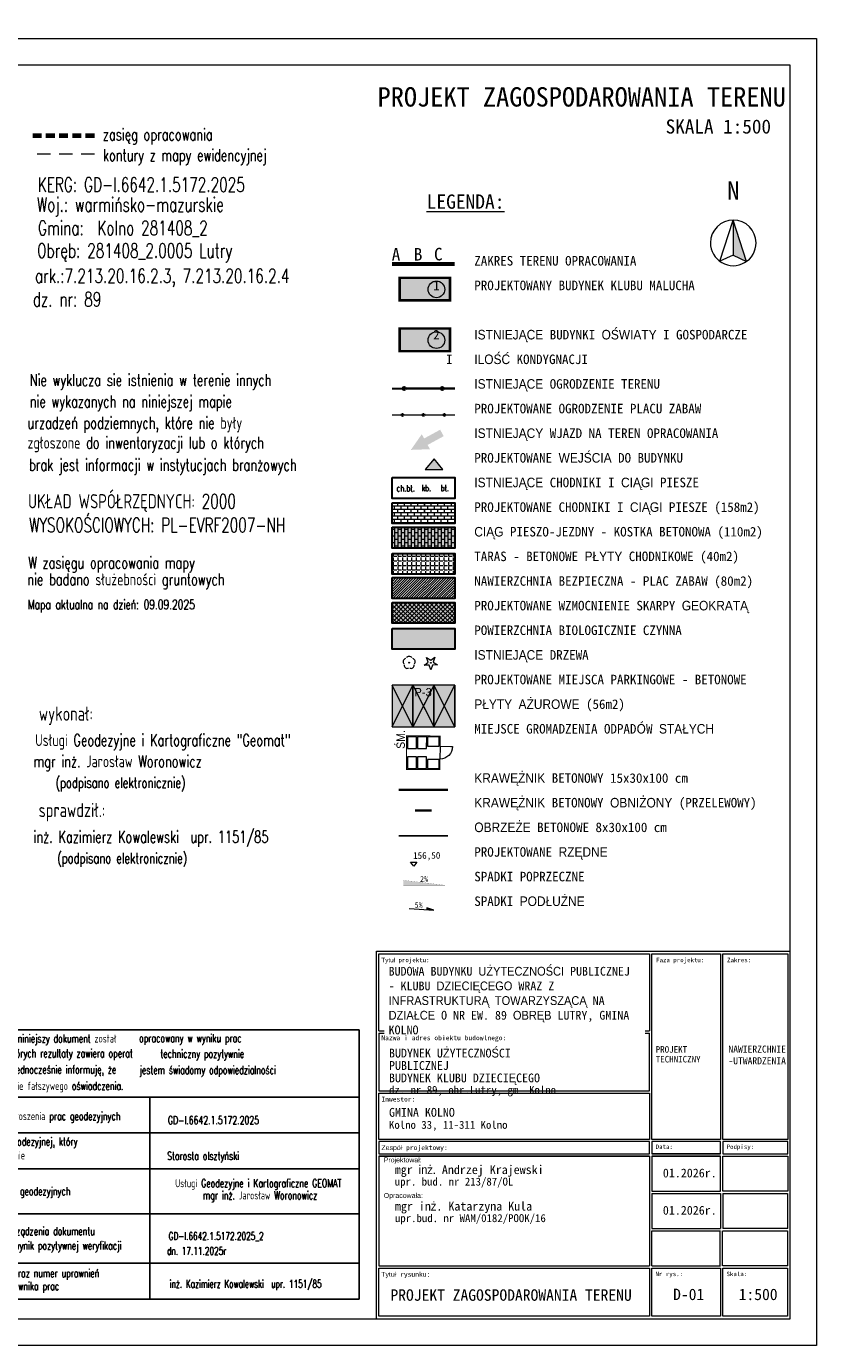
# Model space of a CAD drawing. Header units: feet. Extents: x 7492985 to 7493694, y 5986539 to 5988015.
# Tile 31 of 32: x 7493260 to 7493350, y 5986539 to 5986688. Entities that reach past the tile are written whole.
import ezdxf
from ezdxf.enums import TextEntityAlignment as Align

# ---------------------------------------------------------------- set-up
doc = ezdxf.new("R2010")
doc.units = ezdxf.units.FT
doc.header["$MEASUREMENT"] = 0
doc.set_wipeout_variables(frame=1)
for name, pattern in [('2', [1.5, 1, -0.5]), ('4', [2.5, 1.5, -1]), ('HIDDEN', [0.375, 0.25, -0.125]), ('Kreski i kropki', [335.1388812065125, 176.3888835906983, -88.19444179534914, 0, -70.55555582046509]), ('UPX', [0]), ('Wipeout_Contour', [1000, 0, -1000])]:
    doc.linetypes.add(name, pattern=pattern)
doc.layers.get('0').update_dxf_attribs({"color": 250, "linetype": 'CONTINUOUS', "lineweight": 100})
for name, color, linetype in [('1_DZIALKI', 7, 'CONTINUOUS'), ('A_OZN_OPIS', 7, 'CONTINUOUS'), ('A_OZN_SYTUACJA', 7, 'CONTINUOUS'), ('A_TER_GRANICA', 7, 'CONTINUOUS'), ('Nowe_320-W Umeblowanie', 7, 'CONTINUOUS')]:
    doc.layers.add(name, color=color, linetype=linetype)
for name, color, linetype, lineweight in [('_budynek', 7, 'CONTINUOUS', 50), ('_chodnik', 250, 'CONTINUOUS', 30), ('_droga', 7, 'CONTINUOUS', 30), ('_k_budynek', 7, 'CONTINUOUS', 50), ('_k_kreskowanie', 250, 'CONTINUOUS', 5), ('_k_opis', 1, 'CONTINUOUS', 13), ('_k_osie', 142, 'Kreski i kropki', 13), ('_k_rzędne projektowane', 1, 'CONTINUOUS', 15), ('_k_tabela', 7, 'CONTINUOUS', 13), ('_k_widok', 7, 'CONTINUOUS', 18), ('_k_wymiar', 7, 'CONTINUOUS', 13), ('_k_ściany', 7, 'CONTINUOUS', 35), ('EKLPK_L_0_a', 90, '4', 18), ('FORMATKA_T_0', 7, 'CONTINUOUS', 20), ('Nowe_320-W Umeblowanie_Nr_pióra__1', 7, 'CONTINUOUS', 13), ('Obrys', 7, 'CONTINUOUS', 25), ('OTK_E_T_1', 7, 'CONTINUOUS', 0), ('OTK_E_T_3', 7, 'CONTINUOUS', 0), ('OTO_L_0', 7, 'CONTINUOUS', 35), ('OTZ_T_0', 250, 'CONTINUOUS', 18), ('OTZ_T_1', 250, 'CONTINUOUS', 18), ('UCCOO_T_0_b', 1, 'CONTINUOUS', 20), ('UCCOO_T_1_b', 7, 'CONTINUOUS', 20), ('UXXPO_L_1_b', 7, 'UPX', 25)]:
    doc.layers.add(name, color=color, linetype=linetype, lineweight=lineweight)
doc.layers.add('ZASIEG_L_0', color=7, linetype='2', lineweight=70, true_color=0x2cd341)
doc.styles.add('GENERATED_STYLE_1', font='MS Gothic.ttf')
doc.styles.add('GENERATED_STYLE_2', font='MS Gothic.ttf')
doc.styles.add('GENERATED_STYLE_5', font='txt')
doc.styles.get("Standard").update_dxf_attribs({"font": 'Simplex.SHX', "width": 0.75})

# ---------------------------------------------------------------- blocks, each defined once
blk = doc.blocks.new('2_OTZL')
at = {"linetype": 'Continuous'}
blk.add_circle((0, 0), 0.045, dxfattribs=at)
for centre, radius, start, end in [((-0.3566585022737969, 0.1158924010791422), 0.375, 102.1444654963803, 221.8600234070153), ((0, 0.3750563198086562), 0.3750000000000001, 30.14012428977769, 149.8598757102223), ((0.3566585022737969, 0.1158924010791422), 0.375, 318.1399765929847, 77.8555345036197), ((-0.2204041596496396, -0.3033835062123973), 0.3750000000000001, 174.1481822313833, 293.854228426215), ((0.2204041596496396, -0.3033835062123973), 0.3750000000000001, 246.1457715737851, 5.851817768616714)]:
    blk.add_arc(centre, radius, start, end, dxfattribs=at)
blk = doc.blocks.new('2_OTZG')
at = {"linetype": 'Continuous'}
for p, q in [((-0.78225, -0.26495), (-0.3012, 0.09375)), ((-0.3012, 0.09375), (-0.4937000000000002, 0.6621000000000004)), ((-0.4937000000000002, 0.6621000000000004), (-0.0039, 0.31545)), ((-0.0039, 0.31545), (0.4771, 0.6741500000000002)), ((0.4771, 0.6741500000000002), (0.2988, 0.1012)), ((0.2988, 0.1012), (0.7886, -0.24545)), ((-0.18225, -0.2575), (-0.78225, -0.26495)), ((0.01025, -0.8258499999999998), (-0.18225, -0.2575)), ((0.1886, -0.2529), (0.01025, -0.8258499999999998)), ((0.7886, -0.24545), (0.1886, -0.2529))]:
    blk.add_line(p, q, dxfattribs=at)
blk.add_circle((0, 0), 0.045, dxfattribs=at)
blk = doc.blocks.new('4x4')
at = {"layer": '_k_budynek', "const_width": 0.12}
blk.add_lwpolyline([(-2.75, -4), (-4, -4), (-4, 0), (0, 0), (0, -4), (-1.25, -4)], dxfattribs=at)
at = {"layer": '_k_widok', "const_width": 0.15}
blk.add_lwpolyline([(-2.75, -4), (-2.75, -5.5)], dxfattribs=at)
at = {"layer": '_k_wymiar'}
for points in [[(-3.900000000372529, -1.199999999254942), (-3.900000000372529, -0.09999999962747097), (-2.5, -0.09999999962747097), (-2.5, -1.199999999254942)], [(-3.900000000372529, -2.399999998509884), (-3.900000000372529, -1.299999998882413), (-2.5, -1.299999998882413), (-2.5, -2.399999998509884)], [(-1.5, -1.199999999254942), (-1.5, -0.09999999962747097), (-0.09999999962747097, -0.09999999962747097), (-0.09999999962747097, -1.199999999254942)], [(-1.5, -2.399999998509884), (-1.5, -1.299999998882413), (-0.09999999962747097, -1.299999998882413), (-0.09999999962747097, -2.399999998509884)], [(-2.800000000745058, -3.900000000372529), (-3.900000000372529, -3.900000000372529), (-3.900000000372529, -2.5), (-2.800000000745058, -2.5)], [(-0.09999999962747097, -3.900000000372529), (-1.199999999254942, -3.900000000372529), (-1.199999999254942, -2.5), (-0.09999999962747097, -2.5)]]:
    blk.add_lwpolyline(points, close=True, dxfattribs=at)
blk.add_lwpolyline([(-2.75, -4), (-1.25, -4)], dxfattribs=at)
blk.add_arc((-2.75, -4), 1.5, 270, 0, dxfattribs=at)
blk = doc.blocks.new('spadek_kapelusz')
at = {"layer": '_droga', "transparency": 33554610}
h = blk.add_hatch(color=256, dxfattribs=at)
h.dxf.hatch_style = 1
h.paths.add_polyline_path([(0, 0), (-4.984076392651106, 0.5999999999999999), (-5, -2.775557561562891e-17)])
at = {"layer": '_k_widok', "const_width": 0.01}
blk.add_lwpolyline([(0, 0), (-4.984076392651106, 0.6), (-5, 0), (0, 0)], dxfattribs=at)
blk = doc.blocks.new('spadek')
at = {"transparency": 33554559}
h = blk.add_hatch(color=256, dxfattribs=at)
h.dxf.hatch_style = 1
h.paths.add_polyline_path([(1.1444091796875e-05, -3.814697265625e-06), (-0.2579002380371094, -0.8102321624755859), (-0.04325962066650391, -0.8785562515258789)])
at = {"layer": '_k_widok'}
blk.add_lwpolyline([(-0.9020357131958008, -2.833736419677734), (0, 0), (-0.04327106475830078, -0.8785524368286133), (-0.2579116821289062, -0.8102283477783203)], dxfattribs=at)
blk = doc.blocks.new('legenda')
at = {"layer": '_k_rzędne projektowane', "color": 1}
blk.add_lwpolyline([(-1.116162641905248, -71.05320002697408), (-0.746078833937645, -71.05080153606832), (-0.3759959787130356, -71.04840304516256), (-0.7428611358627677, -71.54737212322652)], close=True, dxfattribs=at)
at = {"layer": '_k_widok', "ltscale": 0.3}
blk.add_lwpolyline([(-3.341138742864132, -54.89155730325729), (-0.8411387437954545, -54.89155730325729), (-0.8411387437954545, -49.89155730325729), (-3.341138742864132, -49.89155730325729)], close=True, dxfattribs=at)
at = {"layer": '_k_ściany'}
blk.add_circle((-2.091138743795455, -17.58458366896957), 0.1, dxfattribs=at)
at = {"layer": 'OTO_L_0'}
blk.add_circle((-1.903237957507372, -14.4334133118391), 0.17, dxfattribs=at)
at = {"layer": 'OTZ_T_0'}
blk.add_blockref('2_OTZL', (-1.292963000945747, -47.21362516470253), dxfattribs=at)
at = {"layer": '_k_widok', "color": 1, "ltscale": 5, "insert": (0.8032043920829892, 8.782790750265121), "char_height": 1.14, "width": 39.6176423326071, "attachment_point": 1, "line_spacing_factor": 1.55, "style": 'GENERATED_STYLE_1', "bg_fill": 3, "box_fill_scale": 1.2, "bg_fill_color": 256, "bg_fill_transparency": 0}
blk.add_mtext('\\pi-3.42,l3.42;{\\f@MS Gothic|b0|i0|c238|p49;\\H1.5x;\\L\\C256;LEGENDA:\\fVerdana|b0|i0|c238|p34;\\H0.66667x;\\l\\P\\P\\pi-5.7,l5.7,t3.42,5.7;\\f@MS Gothic|b0|i0|c238|p49; ^I\\fVerdana|b0|i0|c238|p34;^I\\f@MS Gothic|b0|i0|c238|p49;ZAKRES TERENU OPRACOWANIA\\P\\pi-1.14,l1.14,t5.7; 1^IPROJEKTOWANY BUDYNEK KLUBU MALUCHA\\P\\P 2^IISTNIEJĄCE BUDYNKI OŚWIATY I GOSPODARCZE\\P  \\f@MS Gothic|b1|i0|c238|p49; I\\f@MS Gothic|b0|i0|c238|p49;^IILOŚĆ KONDYGNACJI \\P\\pt1.14,5.7;^I^IISTNIEJĄCE OGRODZENIE TERENU\\P^I^IPROJEKTOWANE OGRODZENIE PLACU ZABAW\\P\\pi-4.56,l4.56,t4.56,5.7;^I^IISTNIEJĄCY WJAZD NA TEREN OPRACOWANIA\\P^I^IPROJEKTOWANE WEJŚCIA DO BUDYNKU\\P^I^IISTNIEJĄCE CHODNIKI I CIĄGI PIESZE\\P^I^IPROJEKTOWANE CHODNIKI I CIĄGI PIESZE (158m2)\\P\\pi-5.7,l5.7;^I^ICIĄG PIESZO-JEZDNY - KOSTKA BETONOWA (110m2)\\P^I^ITARAS - BETONOWE PŁYTY CHODNIKOWE (40m2)\\P^I^INAWIERZCHNIA BEZPIECZNA - PLAC ZABAW (80m2)\\P^I^IPROJEKTOWANE WZMOCNIENIE SKARPY GEOKRATĄ\\P^I^IPOWIERZCHNIA BIOLOGICZNIE CZYNNA\\P\\pi-4.56,l4.56;^I^IISTNIEJĄCE DRZEWA \\P\\pi-5.7,l5.7;^I^IPROJEKTOWANE MIEJSCA PARKINGOWE - BETONOWE PŁYTY AŻUROWE (56m2)\\P\\pi-4.56,l4.56;^I^IMIEJSCE GROMADZENIA ODPADÓW STAŁYCH\\P\\pt0,5.7;\\P\\pt4.56,5.7;^I^IKRAWĘŻNIK BETONOWY 15x30x100 cm\\P\\pi-5.7,l5.7,t5.7;^IKRAWĘŻNIK BETONOWY OBNIŻONY (PRZELEWOWY)\\P^IOBRZEŻE BETONOWE 8x30x100 cm\\P\\pt5.7,22.8;^IPROJEKTOWANE RZĘDNE^I\\P\\pt5.7;^ISPADKI POPRZECZNE\\P^ISPADKI PODŁUŻNE}', dxfattribs=at)
at = {"layer": 'A_OZN_OPIS', "linetype": 'Continuous', "style": 'GENERATED_STYLE_2'}
blk.add_text('ŚM.', height=1, rotation=90.01884419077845, dxfattribs=at).set_placement((-1.804199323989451, -57.50951696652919))
at = {"layer": 'A_TER_GRANICA', "color": 1, "linetype": 'Continuous', "lineweight": 60, "insert": (-3.37128143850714, 0.8687179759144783), "char_height": 1.5, "attachment_point": 7, "style": 'GENERATED_STYLE_2'}
blk.add_mtext('{A}', dxfattribs=at)
at = {"layer": 'OTK_E_T_1', "lineweight": 9, "width": 0.7}
blk.add_text('ch.bt.', height=0.75, dxfattribs=at).set_placement((-1.704663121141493, -26.34801172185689), align=Align.MIDDLE)
at = {"layer": '_budynek', "true_color": 0xfeeab9, "transparency": 33554559}
h = blk.add_hatch(color=254, dxfattribs=at)
h.dxf.hatch_style = 1
h.paths.add_polyline_path([(-2.41569382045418, -1.192760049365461), (-2.41569382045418, -3.891846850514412), (3.59919560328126, -3.891846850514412), (3.59919560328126, -1.192760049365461)])
at = {"layer": '_k_kreskowanie', "transparency": 33554534}
h = blk.add_hatch(color=252, dxfattribs=at)
h.dxf.hatch_style = 1
h.paths.add_polyline_path([(-2.41569382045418, -7.258430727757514), (-2.41569382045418, -9.957517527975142), (3.59919560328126, -9.957517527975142), (3.59919560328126, -7.258430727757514)])
at = {"layer": '_k_kreskowanie'}
h = blk.add_hatch(dxfattribs=at)
h.set_pattern_fill('AR-B816', color=256, scale=0.05000000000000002)
h.set_pattern_definition([(0, (-7496200.435478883, -5969732.068773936), (0, 0.3999999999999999), []), (90, (-7496200.435478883, -5969732.068773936), (-0.4, 0.3999999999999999), [0.3999999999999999, -0.3999999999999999])])
h.paths.add_polyline_path([(4.158861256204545, -30.58767036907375), (4.158861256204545, -28.08767037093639), (-3.341138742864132, -28.08767037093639), (-3.341138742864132, -30.58767036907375)])
h = blk.add_hatch(dxfattribs=at)
h.set_pattern_fill('AR-B816', color=256, scale=0.05000000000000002, angle=90)
h.set_pattern_definition([(90, (0, 9.091841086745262), (-0.4000000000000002, 2.449293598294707e-17), []), (180, (0, 9.091841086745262), (-0.4000000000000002, -0.4000000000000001), [0.4000000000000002, -0.4000000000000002])])
h.paths.add_polyline_path([(4.158861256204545, -33.52581370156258), (4.158861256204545, -31.02581370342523), (-3.341138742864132, -31.02581370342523), (-3.341138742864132, -33.52581370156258)])
h = blk.add_hatch(dxfattribs=at)
h.set_pattern_fill('ANGLE', color=256, scale=2)
h.set_pattern_definition([(0, (0.4088612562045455, -35.3869602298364), (0, 0.55), [0.4000000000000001, -0.15]), (90, (0.4088612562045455, -35.3869602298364), (-0.55, 3.367778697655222e-17), [0.4000000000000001, -0.15])])
h.paths.add_polyline_path([(4.158861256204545, -36.6369602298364), (4.158861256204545, -34.13696023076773), (-3.341138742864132, -34.13696023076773), (-3.341138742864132, -36.6369602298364)])
h = blk.add_hatch(dxfattribs=at)
h.set_pattern_fill('ANSI31', color=30, scale=1.710000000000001)
h.set_pattern_definition([(44.99999999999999, (-7496200.435478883, -5969731.909546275), (-0.1511440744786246, 0.1511440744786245), [])])
h.paths.add_polyline_path([(4.158861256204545, -39.53958923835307), (4.158861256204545, -37.0395892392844), (-3.341138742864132, -37.0395892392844), (-3.341138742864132, -39.53958923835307)])
h = blk.add_hatch(dxfattribs=at)
h.set_pattern_fill('ANSI37', color=256, scale=3)
h.set_pattern_definition([(45, (0, 9.155650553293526), (-0.2651650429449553, 0.2651650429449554), []), (135, (0, 9.155650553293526), (-0.2651650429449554, -0.2651650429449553), [])])
h.paths.add_polyline_path([(4.158861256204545, -42.50602771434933), (4.158861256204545, -40.00602771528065), (-3.341138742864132, -40.00602771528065), (-3.341138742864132, -42.50602771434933)])
at = {"layer": '_k_widok', "ltscale": 0.1}
h = blk.add_hatch(color=250, dxfattribs=at)
h.dxf.hatch_style = 1
h.paths.add_polyline_path([(1.6870809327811, -22.82349145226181), (0.6252803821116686, -24.10162735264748), (2.752791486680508, -24.09836894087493)])
at = {"layer": '_k_widok', "true_color": 0xffffff, "transparency": 33554559}
h = blk.add_hatch(color=7, dxfattribs=at)
h.dxf.hatch_style = 1
h.paths.add_polyline_path([(4.158861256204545, -33.52581370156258), (4.158861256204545, -31.02581369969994), (-3.341138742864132, -31.02581369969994), (-3.341138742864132, -33.52581370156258)])
at = {"layer": '_k_widok', "true_color": 0x727430, "transparency": 33554483}
h = blk.add_hatch(color=67, dxfattribs=at)
h.dxf.hatch_style = 1
h.paths.add_polyline_path([(4.158861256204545, -42.50602771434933), (4.158861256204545, -40.00602771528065), (-3.341138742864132, -40.00602771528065), (-3.341138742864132, -42.50602771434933)])
h = blk.add_hatch(color=67, dxfattribs=at)
h.dxf.hatch_style = 1
h.paths.add_polyline_path([(4.158861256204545, -45.60671228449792), (4.158861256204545, -43.10671228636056), (-3.341138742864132, -43.10671228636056), (-3.341138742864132, -45.60671228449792)])
at = {"layer": '_k_widok', "true_color": 0xffffff, "transparency": 33554559}
h = blk.add_hatch(color=7, dxfattribs=at)
h.dxf.hatch_style = 1
h.paths.add_polyline_path([(4.158861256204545, -49.89155730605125), (-3.341138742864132, -49.89155730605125), (-3.341138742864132, -54.89155730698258), (4.158861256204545, -54.89155730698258)])
at = {"layer": 'A_OZN_SYTUACJA', "linetype": 'Continuous', "lineweight": 0}
blk.add_hatch(color=250, dxfattribs=at).paths.add_polyline_path([(0.2207113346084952, -19.89142148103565), (-1.083811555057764, -21.76623304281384), (1.198751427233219, -21.68496441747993), (0.9193114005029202, -21.17252357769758), (2.840964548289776, -20.12462348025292), (2.421804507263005, -19.35596222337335), (0.5001513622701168, -20.40386231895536)])
at = {"layer": '_chodnik'}
for points in [[(-3.341138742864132, -25.06858542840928), (4.158861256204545, -25.06858542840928), (4.158861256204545, -27.56858542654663), (-3.341138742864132, -27.56858542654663)], [(-3.341138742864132, -28.08767037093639), (4.158861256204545, -28.08767037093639), (4.158861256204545, -30.58767036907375), (-3.341138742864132, -30.58767036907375)]]:
    blk.add_lwpolyline(points, close=True, dxfattribs=at)
at = {"layer": '_chodnik', "color": 200, "const_width": 0.2}
blk.add_lwpolyline([(-2.553440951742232, -67.90754294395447), (3.371163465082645, -67.90754294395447)], dxfattribs=at)
at = {"layer": '_droga'}
for points in [[(-3.341138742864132, -31.02581369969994), (4.158861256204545, -31.02581369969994), (4.158861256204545, -33.52581370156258), (-3.341138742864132, -33.52581370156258)], [(-3.341138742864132, -34.13696023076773), (4.158861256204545, -34.13696023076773), (4.158861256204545, -36.6369602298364), (-3.341138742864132, -36.6369602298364)], [(-3.341138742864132, -37.0395892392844), (4.158861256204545, -37.0395892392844), (4.158861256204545, -39.53958923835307), (-3.341138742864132, -39.53958923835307)], [(-3.341138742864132, -40.00602771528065), (4.158861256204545, -40.00602771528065), (4.158861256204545, -42.50602771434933), (-3.341138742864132, -42.50602771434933)], [(-3.341138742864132, -43.10671228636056), (4.158861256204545, -43.10671228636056), (4.158861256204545, -45.60671228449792), (-3.341138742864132, -45.60671228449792)]]:
    blk.add_lwpolyline(points, close=True, dxfattribs=at)
at = {"layer": '_droga', "lineweight": 50, "const_width": 0.3}
blk.add_lwpolyline([(-2.553440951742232, -62.42018670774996), (3.371163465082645, -62.42018670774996)], dxfattribs=at)
at = {"layer": '_k_widok', "color": 1, "linetype": 'HIDDEN', "ltscale": 5, "const_width": 0.5}
blk.add_lwpolyline([(4.158861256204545, 0.4571775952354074), (-3.341138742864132, 0.4571775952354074)], dxfattribs=at)
at = {"layer": '_k_widok'}
blk.add_lwpolyline([(-3.341138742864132, -17.58434964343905), (4.158861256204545, -17.58458366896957)], dxfattribs=at)
at = {"layer": '_k_widok', "color": 250, "ltscale": 0.1}
blk.add_lwpolyline([(0.6252803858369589, -24.10162734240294), (2.752791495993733, -24.09836893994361), (1.687080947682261, -22.82349147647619), (0.6252803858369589, -24.10162734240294)], dxfattribs=at)
at = {"layer": '_k_widok', "ltscale": 0.5}
blk.add_lwpolyline([(-3.341138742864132, -54.89155730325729), (-0.8411387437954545, -49.89155730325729), (1.658861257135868, -54.89155730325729), (4.158861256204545, -49.89155730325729), (4.158861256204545, -54.89155730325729), (1.658861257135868, -49.89155730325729), (-0.8411387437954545, -54.89155730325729), (-3.341138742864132, -49.89155730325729)], dxfattribs=at)
at = {"layer": '_k_widok', "ltscale": 0.3}
for points in [[(-0.8411387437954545, -54.89155730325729), (1.658861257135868, -54.89155730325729), (1.658861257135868, -49.89155730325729), (-0.8411387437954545, -49.89155730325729)], [(1.658861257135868, -54.89155730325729), (4.158861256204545, -54.89155730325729), (4.158861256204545, -49.89155730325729), (1.658861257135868, -49.89155730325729)]]:
    blk.add_lwpolyline(points, close=True, dxfattribs=at)
at = {"layer": '_k_widok', "color": 144, "const_width": 0.3}
blk.add_lwpolyline([(-0.5911387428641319, -64.89299202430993), (1.408861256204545, -64.89299200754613)], dxfattribs=at)
at = {"layer": '_k_wymiar', "const_width": 0.3}
for points in [[(-2.41569382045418, -1.192760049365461), (3.59919560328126, -1.192760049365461), (3.59919560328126, -3.891846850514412), (-2.41569382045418, -3.891846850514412)], [(-2.41569382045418, -7.258430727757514), (3.59919560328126, -7.258430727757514), (3.59919560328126, -9.957517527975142), (-2.41569382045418, -9.957517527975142)]]:
    blk.add_lwpolyline(points, close=True, dxfattribs=at)
at = {"layer": '_k_wymiar'}
for centre in [(1.966174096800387, -2.570543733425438), (1.966174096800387, -8.636214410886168)]:
    blk.add_circle(centre, 1, dxfattribs=at)
at = {"layer": '_k_ściany'}
for centre in [(0.4088612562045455, -17.58458366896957), (2.908861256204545, -17.58458366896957)]:
    blk.add_circle(centre, 0.1, dxfattribs=at)
at = {"layer": 'Obrys', "lineweight": 30}
blk.add_line((-3.341138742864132, -14.4334133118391), (2.802772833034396, -14.43365427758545), dxfattribs=at)
at = {"layer": 'OTO_L_0'}
for p, q in [((-1.763661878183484, -14.4334133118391), (2.52362038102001, -14.4334133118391)), ((2.802772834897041, -14.43364733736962), (4.158861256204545, -14.43364733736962))]:
    blk.add_line(p, q, dxfattribs=at)
blk.add_circle((2.663196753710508, -14.43364733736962), 0.17, dxfattribs=at)
at = {"color": 56}
blk.add_blockref('spadek_kapelusz', (3.006066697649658, -73.82182910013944), dxfattribs=at)
at = {"layer": '_k_widok', "xscale": -1, "rotation": 89.76529558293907}
blk.add_blockref('4x4', (-1.607507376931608, -59.96869058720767), dxfattribs=at)
at = {"layer": '_k_widok', "color": 1, "xscale": -1, "rotation": 249.1968328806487}
blk.add_blockref('spadek', (1.664577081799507, -76.78945474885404), dxfattribs=at)
at = {"layer": 'OTZ_T_1'}
blk.add_blockref('2_OTZG', (1.294299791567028, -47.23914887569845), dxfattribs=at)
at = {"layer": '1_DZIALKI', "lineweight": 9, "style": 'GENERATED_STYLE_1'}
blk.add_text('2%%%', height=0.7000000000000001, rotation=1.013856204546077e-07, dxfattribs=at).set_placement((0.4954121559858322, -73.08074082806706), align=Align.MIDDLE)
at = {"layer": '_k_opis', "color": 7, "style": 'GENERATED_STYLE_1'}
blk.add_text('5%%%', height=0.7, rotation=357.1870626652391, dxfattribs=at).set_placement((-0.1509487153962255, -76.1998926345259), align=Align.MIDDLE)
at = {"layer": '_k_opis', "color": 7, "lineweight": 0, "insert": (0.3750086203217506, -51.25151185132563), "char_height": 1, "attachment_point": 8, "style": 'GENERATED_STYLE_5'}
blk.add_mtext('P-3', dxfattribs=at)
at = {"layer": '_k_rzędne projektowane', "style": 'GENERATED_STYLE_1'}
blk.add_text('156,50', height=0.8, rotation=0.3712933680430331, dxfattribs=at).set_placement((-0.8205216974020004, -70.67326190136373))
at = {"layer": 'A_TER_GRANICA', "color": 1, "linetype": 'Continuous', "lineweight": 60, "char_height": 1.5, "attachment_point": 7, "style": 'GENERATED_STYLE_2'}
for s, insert in [('{B}', (-0.7302831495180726, 0.8687179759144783)), ('{C}', (1.683977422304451, 0.8687283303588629))]:
    blk.add_mtext(s, dxfattribs=dict(at, insert=insert))
at = {"layer": 'OTK_E_T_3', "lineweight": 9, "width": 0.7}
for s, p in [('kb.', (0.7702171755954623, -26.33787443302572)), ('bt.', (2.981380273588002, -26.33787443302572))]:
    blk.add_text(s, height=0.75, dxfattribs=at).set_placement(p, align=Align.MIDDLE)
blk = doc.blocks.new('Symbol północy 21')
at = {"layer": 'Nowe_320-W Umeblowanie', "linetype": 'Continuous', "lineweight": 0, "true_color": 0x000000}
blk.add_hatch(color=18, dxfattribs=at).paths.add_polyline_path([(0, 0.5), (0, -0.2696723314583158), (0.2938926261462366, -0.4045084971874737)])
at = {"layer": 'Nowe_320-W Umeblowanie_Nr_pióra__1', "color": 7, "linetype": 'Continuous', "lineweight": 13}
for p, q in [((0, 0.5), (0, -0.2696723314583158)), ((0.2938926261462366, -0.4045084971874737), (0, 0.5)), ((0, -0.2696723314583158), (0.2938926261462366, -0.4045084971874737))]:
    blk.add_line(p, q, dxfattribs=at)
for start, end in [(0, 180), (180, 0)]:
    blk.add_arc((0, 0), 0.5, start, end, dxfattribs=at)
at = {"layer": 'Nowe_320-W Umeblowanie_Nr_pióra__1', "color": 7, "lineweight": 13, "style": 'GENERATED_STYLE_1'}
blk.add_attdef('txt', text='', height=0.3999999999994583, dxfattribs=at).set_placement((0, 0.8277844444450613), align=Align.BOTTOM_CENTER)
at = {"color": 254, "linetype": 'Wipeout_Contour', "lineweight": 0, "ltscale": 2.239185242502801}
blk.add_wipeout([(0, 0.5), (0, -0.2696723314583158), (-0.2938926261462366, -0.4045084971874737)], dxfattribs=at).dxf.layer = 'Nowe_320-W Umeblowanie'
at = {"layer": 'Nowe_320-W Umeblowanie_Nr_pióra__1', "color": 7, "linetype": 'Continuous', "lineweight": 13}
for p, q in [((-0.2938926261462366, -0.4045084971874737), (0, 0.5)), ((0, 0.5), (0, -0.2696723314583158)), ((0, -0.2696723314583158), (-0.2938926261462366, -0.4045084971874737))]:
    blk.add_line(p, q, dxfattribs=at)
blk = doc.blocks.new('PÓŁNOC')
at = {"layer": 'Nowe_320-W Umeblowanie', "color": 7, "linetype": 'Continuous', "lineweight": 13}
blk.add_blockref('Symbol północy 21', (12.02219492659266, 13.32477764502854), dxfattribs=at).add_auto_attribs({'txt': 'N'})
blk = doc.blocks.new('tabela_arch')
at = {"layer": '_k_tabela', "ltscale": 1000}
for p, q in [((-939.9942371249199, 835.8429803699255), (0, 835.8429803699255)), ((-939.9942371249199, 2.842170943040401e-14), (-939.9942371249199, 835.8429803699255)), ((-934.6227237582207, 830.4714669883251), (-319.2604100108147, 830.4714669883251)), ((-934.6227237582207, 654.9202211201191), (-934.6227237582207, 830.4714669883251)), ((-319.2604100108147, 830.4714669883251), (-319.2604100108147, 654.9202211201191)), ((-314.2604100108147, 830.4714669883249), (-157.9785048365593, 830.4714669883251)), ((-314.2604100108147, 408.4583566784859), (-314.2604100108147, 830.4714669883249)), ((-157.9785048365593, 830.4714669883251), (-157.9785048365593, 408.4583566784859)), ((-152.9785048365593, 830.4714669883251), (-5, 830.4714669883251)), ((-152.9785048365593, 408.4583566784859), (-152.9785048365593, 830.4714669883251)), ((-5, 830.4714669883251), (-5, 408.4583566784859)), ((0, 835.8429803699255), (0, 2.842170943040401e-14)), ((-934.6227237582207, 654.9202211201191), (-319.2604100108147, 654.9202211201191)), ((-934.6227237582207, 649.5487077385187), (-934.6227237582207, 519.1892888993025)), ((-934.6227237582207, 649.5487077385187), (-319.2604100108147, 649.5487077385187)), ((-319.2604100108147, 519.1892888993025), (-319.2604100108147, 649.5487077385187)), ((-934.6227237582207, 519.1892888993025), (-319.2604100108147, 519.1892888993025)), ((-934.6227237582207, 513.8177755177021), (-319.2604100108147, 513.8177755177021)), ((-934.6227237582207, 408.4583566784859), (-934.6227237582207, 513.8177755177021)), ((-319.2604100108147, 513.8177755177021), (-319.2604100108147, 408.4583566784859)), ((-319.2604100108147, 408.4583566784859), (-934.6227237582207, 408.4583566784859)), ((-319.2604100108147, 403.5751626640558), (-934.6227237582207, 403.5751626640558)), ((-934.6227237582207, 403.5751626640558), (-934.6227237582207, 375.5684370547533)), ((-319.2604100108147, 375.5684370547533), (-319.2604100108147, 403.5751626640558)), ((-157.9785048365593, 408.4583566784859), (-314.2604100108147, 408.4583566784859)), ((-157.9785048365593, 403.5751626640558), (-314.2604100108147, 403.5751626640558)), ((-314.2604100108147, 403.5751626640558), (-314.2604100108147, 375.5684370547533)), ((-157.9785048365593, 375.5684370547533), (-157.9785048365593, 403.5751626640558)), ((-5, 408.4583566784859), (-152.9785048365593, 408.4583566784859)), ((-5, 403.5751626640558), (-152.9785048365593, 403.5751626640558)), ((-152.9785048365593, 403.5751626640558), (-152.9785048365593, 375.5684370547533)), ((-5, 375.5684370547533), (-5, 403.5751626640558)), ((-934.6227237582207, 375.5684370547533), (-319.2604100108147, 375.5684370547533)), ((-934.6227237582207, 370.0736748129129), (-319.2604100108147, 370.0736748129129)), ((-319.2604100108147, 370.0736748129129), (-934.6227237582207, 370.0736748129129)), ((-934.6227237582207, 370.0736748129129), (-934.6227237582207, 121.2795149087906)), ((-319.2604100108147, 370.0736748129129), (-319.2604100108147, 121.2795149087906)), ((-314.2604100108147, 375.5684370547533), (-157.9785048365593, 375.5684370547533)), ((-157.9785048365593, 375.5684370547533), (-314.2604100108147, 375.5684370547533)), ((-314.2604100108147, 370.0736748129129), (-157.9785048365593, 370.0736748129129)), ((-157.9785048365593, 370.0736748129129), (-314.2604100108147, 370.0736748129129)), ((-314.2604100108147, 370.0736748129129), (-314.2604100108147, 290.8054630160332)), ((-157.9785048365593, 290.8054630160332), (-157.9785048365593, 370.0736748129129)), ((-152.9785048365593, 375.5684370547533), (-5, 375.5684370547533)), ((-152.9785048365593, 290.8054630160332), (-152.9785048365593, 370.0736748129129)), ((-152.9785048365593, 370.0736748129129), (-5, 370.0736748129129)), ((-5, 370.0736748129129), (-5, 290.8054630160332)), ((-319.2604100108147, 285.3107007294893), (-319.2604100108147, 121.2795149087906)), ((-314.2604100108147, 290.8054630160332), (-157.9785048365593, 290.8054630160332)), ((-314.2604100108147, 285.3107007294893), (-157.9785048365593, 285.3107007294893)), ((-314.2604100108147, 285.3107007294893), (-314.2604100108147, 206.0424889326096)), ((-314.2604100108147, 285.3107007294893), (-314.2604100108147, 206.0424889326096)), ((-157.9785048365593, 285.3107007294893), (-157.9785048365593, 206.0424889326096)), ((-157.9785048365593, 285.3107007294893), (-157.9785048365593, 206.0424889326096)), ((-5, 290.8054630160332), (-152.9785048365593, 290.8054630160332)), ((-152.9785048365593, 285.3107007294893), (-5.371513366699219, 285.3107007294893)), ((-152.9785048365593, 285.3107007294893), (-152.9785048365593, 206.0424889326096)), ((-152.9785048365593, 285.3107007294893), (-152.9785048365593, 206.0424889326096)), ((-5.371513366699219, 285.3107007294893), (-5.371513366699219, 206.0424889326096)), ((-5.371513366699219, 285.3107007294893), (-5.371513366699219, 206.0424889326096)), ((-934.6227237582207, 200.5477266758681), (-934.6227237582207, 121.2795148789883)), ((-314.6319233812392, 200.5477266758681), (-314.6319233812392, 121.2795148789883)), ((-314.2604100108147, 206.0424889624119), (-157.9785048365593, 206.0424889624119)), ((-314.2604100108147, 200.5477266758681), (-157.9785048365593, 200.5477266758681)), ((-158.3500182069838, 121.2795148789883), (-158.3500182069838, 200.5477266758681)), ((-153.3500182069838, 121.2795148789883), (-153.3500182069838, 200.5477266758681)), ((-153.3500182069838, 121.2795148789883), (-153.3500182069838, 200.5477266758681)), ((-5, 206.0424889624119), (-152.9785048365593, 206.0424889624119)), ((-152.9785048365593, 200.5477266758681), (-5.371513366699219, 200.5477266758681)), ((-5.371513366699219, 200.5477266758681), (-5.371513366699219, 121.2795148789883)), ((-5.371513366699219, 200.5477266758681), (-5.371513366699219, 121.2795148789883)), ((-934.6227237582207, 121.2795149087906), (-319.2604100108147, 121.2795149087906)), ((-314.2604100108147, 121.2795149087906), (-157.9785048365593, 121.2795149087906)), ((-5, 121.2795149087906), (-152.9785048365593, 121.2795149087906)), ((-934.6227237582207, 7.019493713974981), (-934.6227237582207, 115.7847526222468)), ((-934.6227237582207, 115.7847526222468), (-319.2604100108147, 115.7847526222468)), ((-319.2604100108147, 115.7847526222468), (-319.2604100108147, 7.019493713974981)), ((-314.2604100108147, 7.019493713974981), (-314.2604100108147, 115.7847526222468)), ((-314.2604100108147, 115.7847526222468), (-157.9785048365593, 115.7847526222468)), ((-157.9785048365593, 115.7847526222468), (-157.9785048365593, 7.019493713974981)), ((-152.9785048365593, 7.019493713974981), (-152.9785048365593, 115.7847526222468)), ((-152.9785048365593, 115.7847526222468), (-5.371513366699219, 115.7847526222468)), ((-5.371513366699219, 115.7847526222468), (-5.371513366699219, 7.019493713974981)), ((0, 2.842170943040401e-14), (-939.9942371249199, 2.842170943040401e-14)), ((-319.2604100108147, 7.019493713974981), (-934.6227237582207, 7.019493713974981)), ((-157.9785048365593, 7.019493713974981), (-314.2604100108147, 7.019493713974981)), ((-5.371513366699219, 7.019493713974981), (-152.9785048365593, 7.019493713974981))]:
    blk.add_line(p, q, dxfattribs=at)
at = {"layer": '_k_tabela', "attachment_point": 1}
for s, insert, char_height, style in [('\\A1;Tytuł projektu:', (-928.6487272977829, 821.0874131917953), 9.999999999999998, 'GENERATED_STYLE_2'), ('\\A1;Faza projektu:', (-304.2604100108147, 821.0874131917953), 9.999999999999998, 'GENERATED_STYLE_2'), ('\\A1;Zakres:', (-142.9785048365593, 821.0874131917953), 9.999999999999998, 'GENERATED_STYLE_2'), ('\\A1;Nazwa i adres obiektu budowlnego:', (-928.6487272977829, 644.8131941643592), 11, 'GENERATED_STYLE_2'), ('\\A1;Inwestor:', (-928.6487272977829, 505.5764560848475), 11, 'GENERATED_STYLE_1'), ('\\A1;Zespół projektowy:', (-928.6487272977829, 395.3338432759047), 11, 'GENERATED_STYLE_2'), ('\\A1;Data:', (-305.229178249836, 396.8893298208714), 9.999999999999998, 'GENERATED_STYLE_2'), ('\\A1;Podpisy:', (-143.9472730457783, 396.8893298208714), 9.999999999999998, 'GENERATED_STYLE_2'), ('\\A1;{\\fMS Gothic|b1|i0|c238|p49;Projektował:}', (-923.2362874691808, 367.4495926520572), 11, 'GENERATED_STYLE_1'), ('\\A1;{\\fMS Gothic|b0|i0|c238|p49;01\\fMS Gothic|b0|i0|c128|p49;.202\\fMS Gothic|b0|i0|c238|p49;6\\fMS Gothic|b0|i0|c128|p49;r.}', (-288.9366148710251, 342.2475567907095), 20, 'GENERATED_STYLE_2'), ('\\A1;Opracowała:', (-923.2362874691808, 286.6119053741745), 11, 'GENERATED_STYLE_2'), ('\\A1;{\\fMS Gothic|b0|i0|c238|p49;01\\fMS Gothic|b0|i0|c128|p49;.202\\fMS Gothic|b0|i0|c238|p49;6\\fMS Gothic|b0|i0|c128|p49;r.}', (-288.9366148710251, 257.4845827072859), 20, 'GENERATED_STYLE_2'), ('\\A1;Tytuł rysunku:', (-929.0202406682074, 107.5434331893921), 11, 'GENERATED_STYLE_2'), ('\\A1;Nr rys.:', (-305.6006916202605, 107.8974191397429), 9.999999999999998, 'GENERATED_STYLE_2'), ('\\A1;Skala:', (-144.3187864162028, 107.8974191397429), 9.999999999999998, 'GENERATED_STYLE_2')]:
    blk.add_mtext(s, dxfattribs=dict(at, insert=insert, char_height=char_height, style=style))
at = {"layer": '_k_tabela', "attachment_point": 1, "style": 'GENERATED_STYLE_2'}
for s, insert, char_height, width, line_spacing_factor in [('\\A1;{\\fMS Gothic|b0|i0|c128|p49;BUDYNEK U\\fMS Gothic|b0|i0|c238|p49;Ż\\fMS Gothic|b0|i0|c128|p49;YTECZNO\\fMS Gothic|b0|i0|c238|p49;Ś\\fMS Gothic|b0|i0|c128|p49;CI PUBLICZNEJ \\P\\fMS Gothic|b0|i0|c238|p49;BUDYNEK \\fMS Gothic|b0|i0|c128|p49;KLUBU DZIECI\\fMS Gothic|b0|i0|c238|p49;Ę\\fMS Gothic|b0|i0|c128|p49;CEGO\\P\\H0.9x;dz. nr \\fMS Gothic|b0|i0|c238|p49;89,\\fMS Gothic|b0|i0|c128|p49; obr.\\fMS Gothic|b0|i0|c238|p49;Lutry, gm. Kolno}', (-911.2644297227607, 614.6166819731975), 19.99999999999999, 400.1015228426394, 0.8454134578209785), ('\\A1;{\\fMS Gothic|b1|i0|c128|p49;PROJEKT \\fMS Gothic|b0|i0|c128|p49;TECHNICZNY}', (-305.1598969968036, 620.4352722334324), 15, 151.2819052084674, 0.8869291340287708), ('\\A1;{\\fMS Gothic|b0|i0|c128|p49;GMINA \\fMS Gothic|b0|i0|c238|p49;KOLNO\\P\\H0.9x;Kolno 33, 11-311 Kolno}', (-911.2644297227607, 479.9775879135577), 19.99999999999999, 255.1979695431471, 0.8805785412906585)]:
    blk.add_mtext(s, dxfattribs=dict(at, insert=insert, char_height=char_height, width=width, line_spacing_factor=line_spacing_factor))
at = {"layer": '_k_tabela', "insert": (-139.8642727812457, 621.7197453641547), "char_height": 16, "width": 109.8965126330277, "attachment_point": 1, "style": 'GENERATED_STYLE_2'}
blk.add_mtext('\\A1;{\\fMS Gothic|b0|i0|c128|p49;NAWIERZCHNIE -UTWARDZENIA}', dxfattribs=at)
at = {"layer": '_k_tabela', "char_height": 20, "attachment_point": 1, "line_spacing_factor": 0.8454134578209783, "style": 'GENERATED_STYLE_2'}
for s, insert in [('\\A1;mgr inż. Andrzej Krajewski\\P{\\H0.9x;upr. bud. nr 213/87/OL}', (-898.0936593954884, 349.762924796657)), ('\\A1;{\\fMS Gothic|b0|i0|c128|p49;mgr in}ż{\\fMS Gothic|b0|i0|c128|p49;. Katarzyna Kula\\H0.9x;\\Pupr.bud. nr WAM/0182/POOK/16\\H1.1111x; }', (-897.7360958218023, 266.7864836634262))]:
    blk.add_mtext(s, dxfattribs=dict(at, insert=insert))
at = {"layer": '_k_tabela', "insert": (-912.1987294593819, 800.6102629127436), "char_height": 19.99999999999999, "width": 572.5439173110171, "attachment_point": 1, "style": 'GENERATED_STYLE_2', "bg_fill": 2}
blk.add_mtext('\\A1;{\\fMS Gothic|b1|i0|c238|p49;BUDOWA BUDYNKU UŻYTECZNOŚCI PUBLICZNEJ - KLUBU DZIECIĘCEGO WRAZ Z INFRASTRUKTURĄ TOWARZYSZĄCĄ NA DZIAŁCE O NR EW. 89 OBRĘB LUTRY, GMINA KOLNO }', dxfattribs=at)

msp = doc.modelspace()

# ---------------------------------------------------------------- linework, layer by layer
at = {"layer": 'EKLPK_L_0_a', "linetype": '4'}
msp.add_line((7493267.955931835, 5986673.895898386), (7493260.75442161, 5986673.895898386), dxfattribs=at)
at = {"layer": 'UXXPO_L_1_b', "linetype": 'UPX', "lineweight": 25}
for p, q in [((7493298.036308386, 5986574.422342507), (7493250.279855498, 5986574.422917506)), ((7493298.036308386, 5986574.422342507), (7493298.035939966, 5986543.822342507)), ((7493250.279763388, 5986566.772917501), (7493298.036216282, 5986566.772342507)), ((7493274.249487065, 5986543.822628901), (7493274.249763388, 5986566.772628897)), ((7493298.036167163, 5986562.69234251), (7493250.279714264, 5986562.692917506)), ((7493298.036118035, 5986558.612342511), (7493250.279665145, 5986558.612917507)), ((7493298.036056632, 5986553.512342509), (7493250.279603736, 5986553.512917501)), ((7493250.2795362, 5986547.902917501), (7493298.035989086, 5986547.902342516)), ((7493298.035939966, 5986543.822342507), (7493250.279487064, 5986543.822917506))]:
    msp.add_line(p, q, dxfattribs=at)
at = {"layer": 'ZASIEG_L_0', "linetype": '2'}
msp.add_line((7493267.948532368, 5986675.977337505), (7493260.672791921, 5986675.962609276), dxfattribs=at)

# ---------------------------------------------------------------- block references
at = {"layer": '_k_wymiar', "xscale": 0.95, "yscale": 0.95, "zscale": 0.95}
msp.add_blockref('legenda', (7493304.939036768, 5986660.968538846), dxfattribs=at)

# ---------------------------------------------------------------- texts
at = {"layer": 'FORMATKA_T_0', "width": 0.7}
for s, height, p in [('zasięg opracowania', 1.35, (7493268.917246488, 5986676.792494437)), ('kontury z mapy ewidencyjnej', 1.35, (7493268.917246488, 5986674.443509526)), ('KERG: GD-I.6642.1.5172.2025', 1.619999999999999, (7493261.517944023, 5986671.236241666)), ('Woj.: warmińsko-mazurskie', 1.619999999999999, (7493261.416997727, 5986668.972109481)), ('Gmina:  Kolno 281408_2  ', 1.619999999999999, (7493261.540611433, 5986666.319487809)), ('Obręb: 281408_2.0005 Lutry ', 1.619999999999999, (7493261.445244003, 5986663.74456716)), ('ark.:7.213.20.16.2.3, 7.213.20.16.2.4', 1.619999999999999, (7493261.201435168, 5986660.874220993)), ('dz. nr: 89', 1.619999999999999, (7493260.954440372, 5986658.206677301)), ('Nie wyklucza sie istnienia w terenie innych', 1.35, (7493260.601931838, 5986648.899863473)), ('nie wykazanych na niniejszej mapie', 1.35, (7493260.601931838, 5986646.472028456)), ('urzadzeń podziemnych, które nie były', 1.35, (7493260.350776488, 5986644.044193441)), ('zgłoszone do inwentaryzacji lub o których', 1.35, (7493260.350776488, 5986641.783795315)), ('brak jest informacji w instytucjach branżowych', 1.35, (7493260.518213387, 5986639.272241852)), ('UKŁAD WSPÓŁRZĘDNYCH: 2000', 1.619999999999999, (7493260.412939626, 5986635.264511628)), ('WYSOKOŚCIOWYCH: PL-EVRF2007-NH', 1.619999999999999, (7493260.527857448, 5986632.563942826)), ('W zasięgu opracowania mapy', 1.35, (7493260.43592319, 5986628.151098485)), ('nie badano służebności gruntowych', 1.35, (7493260.321005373, 5986626.254954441)), ('Mapa aktualna na dzień: 09.09.2025', 1.079999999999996, (7493260.378464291, 5986623.267091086)), ('wykonał:', 1.619999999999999, (7493261.631441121, 5986611.137713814)), ('Usługi Geodezyjne i Kartograficzne "Geomat"', 1.35, (7493261.226681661, 5986607.996009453)), ('mgr inż. Jarosław Woronowicz ', 1.35, (7493261.033939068, 5986605.586726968)), ('(podpisano elektronicznie)', 1.188000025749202, (7493263.539592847, 5986603.081073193)), ('sprawdził.: ', 1.619999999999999, (7493261.612166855, 5986600.189934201)), ('inż. Kazimierz Kowalewski  upr. 1151/85', 1.35, (7493261.033939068, 5986597.009681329)), ('(podpisano elektronicznie)', 1.188000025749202, (7493263.732335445, 5986594.504027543))]:
    msp.add_text(s, height=height, dxfattribs=at).set_placement(p, align=Align.TOP_LEFT)
at = {"layer": 'UCCOO_T_0_b', "width": 0.7}
for s, p in [('Oświadczam, że niniejszy dokument został ', (7493251.846341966, 5986573.879267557)), ('opracowany w wyniku prac', (7493273.027629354, 5986573.922318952)), ('geodezyjnych, których rezultaty zawiera operat ', (7493251.760239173, 5986572.200263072)), ('techniczny pozytywnie', (7493275.438507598, 5986572.157211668)), ('zweryfikowany. Jednocześnie informuję, że ', (7493251.846341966, 5986570.349052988)), ('jestem świadomy odpowiedzialności', (7493273.070680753, 5986570.306001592)), ('karnej za złożenie fałszywego oświadczenia.', (7493252.018547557, 5986568.497842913))]:
    msp.add_text(s, height=0.9180000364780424, dxfattribs=at).set_placement(p, align=Align.TOP_LEFT)
for s, p in [('Identyfikator zgłoszenia prac geodezyjnych', (7493261.636229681, 5986564.149651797)), ('Organ służby geodezyjnej, który', (7493259.061756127, 5986561.256597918)), ('otrzymał zgłoszenie', (7493255.939975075, 5986559.694748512)), ('Wykonawca prac geodezyjnych', (7493258.580562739, 5986555.625335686)), ('Nr oraz data sorządzenia dokumentu', (7493259.828070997, 5986551.08785791)), ('zawierającego wynik pozytywnej weryfikacji', (7493261.687891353, 5986549.434684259)), ('Imię i nazwisko oraz numer uprawnień', (7493260.064853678, 5986546.308076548)), ('zawodowych kierownika prac', (7493257.740078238, 5986544.844329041))]:
    msp.add_text(s, height=0.9180000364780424, dxfattribs=at).set_placement(p, align=Align.CENTER)
at = {"layer": 'UCCOO_T_1_b', "width": 0.7}
for s, height, p in [('GD-I.6642.1.5172.2025', 0.9180000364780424, (7493281.477304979, 5986563.68810602)), ('Starosta olsztyński', 0.9180000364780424, (7493280.306306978, 5986559.624054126)), ('Usługi Geodezyjne i Kartograficzne GEOMAT', 0.9180000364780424, (7493286.565980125, 5986556.524353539)), ('mgr inż. Jarosław Woronowicz', 0.9180000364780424, (7493286.781237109, 5986555.146708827)), ('GD-I.6642.1.5172.2025_2', 0.8739360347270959, (7493281.779070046, 5986550.537563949)), ('dn. 17.11.2025r', 0.8739360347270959, (7493279.565883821, 5986548.857181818)), ('inż. Kazimierz Kowalewski  upr. 1151/85', 0.8739360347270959, (7493285.133695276, 5986545.114785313))]:
    msp.add_text(s, height=height, dxfattribs=at).set_placement(p, align=Align.CENTER)

# ---------------------------------------------------------------- next in the draw order: block references
at = {"xscale": 5.184000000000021, "yscale": 5.184000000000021, "zscale": 5.184000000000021, "rotation": 359.8997838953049}
msp.add_blockref('PÓŁNOC', (7493278.097855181, 5986594.841278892), dxfattribs=at)
at = {"layer": '_k_osie', "xscale": 0.05, "yscale": 0.05, "zscale": 0.05}
msp.add_blockref('tabela_arch', (7493346.986225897, 5986541.533656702), dxfattribs=at)

# ---------------------------------------------------------------- next in the draw order: texts
at = {"layer": '_k_opis', "color": 7, "insert": (7493278.094706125, 5986676.199725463), "char_height": 1.2, "width": 66.0365750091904, "attachment_point": 7, "style": 'GENERATED_STYLE_1', "bg_fill": 3, "box_fill_scale": 1.5, "bg_fill_color": 256, "bg_fill_transparency": 0}
msp.add_mtext('\\A1;\\pi18.426,l3.6,t25.626;{\\fMS Gothic|b0|i0|c128|p49;\\H1.8333x;PROJEKT ZAGOSPODAROWANIA TERENU\\fMS Gothic|b1|i0|c238|p49;\\H1.4545x;\\P\\pi51.164,t58.364;\\fMS Gothic|b0|i0|c238|p49;\\H0.50002x;SKALA 1:500}', dxfattribs=at)

# ---------------------------------------------------------------- next in the draw order: linework, layer by layer
at = {"layer": '_k_tabela'}
for points in [[(7493349.986225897, 5986538.533656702), (7493139.986225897, 5986538.533656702), (7493139.986225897, 5986687.033656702), (7493349.986225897, 5986687.033656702)], [(7493346.986225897, 5986541.533656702), (7493146.986225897, 5986541.533656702), (7493146.986225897, 5986684.033656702), (7493346.986225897, 5986684.033656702)]]:
    msp.add_lwpolyline(points, close=True, dxfattribs=at)

# ---------------------------------------------------------------- next in the draw order: texts
at = {"layer": '_k_opis', "color": 7, "ltscale": 5, "attachment_point": 1, "style": 'GENERATED_STYLE_2'}
for s, width, insert, char_height in [('{\\fMS Gothic|b1|i0|c238|p49;D-01}', 3.628358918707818, (7493333.706088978, 5986545.005748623), 1.3), ('{\\fMS Gothic|b1|i0|c238|p49;1:500}', 3.628358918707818, (7493341.156601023, 5986545.005748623), 1.3), ('{\\fMS Gothic|b1|i0|c238|p49;\\H1.0833x;PROJEKT ZAGOSPODAROWANIA TERENU}', 570.4136223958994, (7493301.589681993, 5986544.927757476), 1.2)]:
    msp.add_mtext_dynamic_manual_height_columns(s, width=width, gutter_width=548.6781818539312, heights=[211.7840608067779], dxfattribs=dict(at, insert=insert, char_height=char_height))

doc.saveas('drawing.dxf')
